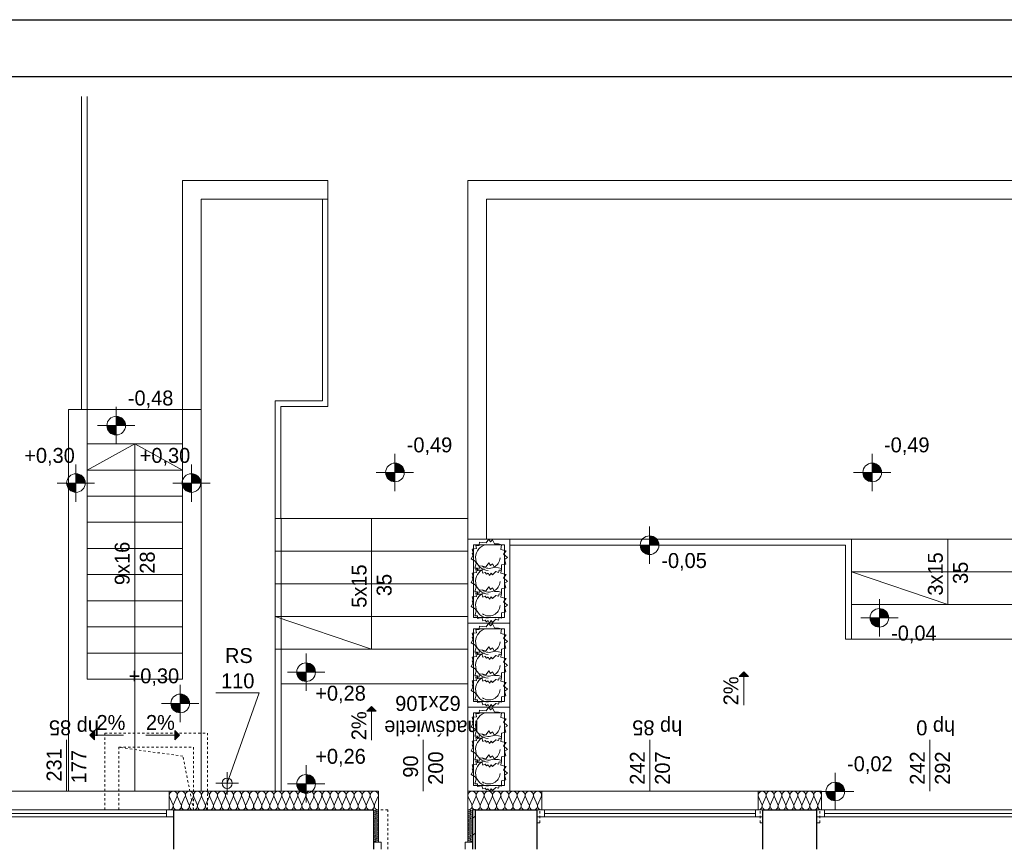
# Model space of a CAD drawing. Extents: x -220312 to -8310, y -91840 to 81907.
# Tile 31 of 128: x -189825 to -179275, y 2255 to 11109. Entities that reach past the tile are written whole.
import ezdxf

# ---------------------------------------------------------------- set-up
doc = ezdxf.new("R2010")
doc.units = 0
doc.header["$MEASUREMENT"] = 0
doc.set_wipeout_variables(frame=1)
doc.linetypes.add('Hidden Line', pattern=[50, 25, -25])
doc.layers.add('#kan_san-op', color=34, linetype='Continuous')
for name, color, linetype, lineweight in [('#ks', 34, 'Continuous', 30), ('Arch rynny_Nr_Pióra__21', 7, 'Continuous', 9), ('Arch schody_Nr_Pióra__21', 7, 'Continuous', 9), ('arch spadki_Nr_Pióra__21', 7, 'Continuous', 9), ('Arch wyburzenia_Nr_Pióra__46', 5, 'Continuous', 13), ('Arch ściany nośne_Nr_Pióra__21', 7, 'Continuous', 9), ('Arch ściany nośne_Nr_Pióra__27', 7, 'Continuous', 30), ('INWENT RZĘDNE_Nr_Pióra__21', 7, 'Continuous', 9), ('INWENT.ŚCIANY_Nr_Pióra__1', 7, 'Continuous', 25), ('INWENT.ŚCIANY_Nr_Pióra__101', 8, 'Continuous', 13), ('PODKŁAD', 252, 'Continuous', 35), ('RAMKA', 255, 'Continuous', 35)]:
    doc.layers.add(name, color=color, linetype=linetype, lineweight=lineweight)
for name, color, linetype, lineweight, true_color in [('Arch drzwi_Nr_Pióra__4', 7, 'Continuous', 9, 0x029e21), ('Arch ocieplenie_Nr_Pióra__22', 7, 'Continuous', 9, 0x7f7f7f), ('Arch okna_Nr_Pióra__4', 7, 'Continuous', 9, 0x029e21), ('Arch wyposarzenie_Nr_Pióra__4', 7, 'Continuous', 9, 0x029e21)]:
    doc.layers.add(name, color=color, linetype=linetype, lineweight=lineweight, true_color=true_color)
doc.styles.add('GENERATED_STYLE_2', font='txt')
doc.styles.add('GENERATED_STYLE_6', font='txt')

# ---------------------------------------------------------------- blocks, each defined once
blk = doc.blocks.new('parter')
at = {"layer": 'Arch schody_Nr_Pióra__21', "linetype": 'Continuous'}
for points in [[(-182067, 4125), (-182017, 4075), (-182117, 4075)], [(-186054, 3751), (-186004, 3701), (-186104, 3701)], [(-189072, 3445), (-189022, 3495), (-189022, 3395)], [(-188112, 3445), (-188162, 3395), (-188162, 3495)]]:
    blk.add_hatch(color=252, dxfattribs=at).paths.add_polyline_path(points, flags=0)
at = {"layer": 'Arch ściany nośne_Nr_Pióra__21', "linetype": 'Continuous'}
h = blk.add_hatch(dxfattribs=at)
h.set_pattern_fill('Common_Brick', color=252, style=0, pattern_type=2)
h.set_pattern_definition([(45, (0, 0), (-91.92388, 91.92388), [])])
h.paths.add_polyline_path([(-184972, 2645), (-184972, 2225), (-184942, 2225), (-184942, 2645)], flags=0)
at = {"layer": 'INWENT RZĘDNE_Nr_Pióra__21', "linetype": 'Continuous'}
for points in [[(-188791, 6761), (-188691, 6761), (-188699, 6799), (-188721, 6832), (-188753, 6853), (-188791, 6861)], [(-188791, 6761), (-188891, 6761), (-188884, 6723), (-188862, 6690), (-188830, 6669), (-188791, 6661)], [(-185804, 6259), (-185704, 6259), (-185712, 6297), (-185734, 6330), (-185766, 6351), (-185804, 6359)], [(-180690, 6259), (-180590, 6259), (-180598, 6297), (-180619, 6330), (-180652, 6351), (-180690, 6359)], [(-189222, 6146), (-189122, 6146), (-189130, 6184), (-189152, 6216), (-189184, 6238), (-189222, 6246)], [(-187985, 6146), (-187885, 6146), (-187893, 6184), (-187915, 6216), (-187947, 6238), (-187985, 6246)], [(-185804, 6259), (-185904, 6259), (-185897, 6221), (-185875, 6188), (-185843, 6166), (-185804, 6159)], [(-180690, 6259), (-180790, 6259), (-180783, 6221), (-180761, 6188), (-180728, 6166), (-180690, 6159)], [(-189222, 6146), (-189322, 6146), (-189315, 6107), (-189293, 6075), (-189261, 6053), (-189222, 6046)], [(-187985, 6146), (-188085, 6146), (-188078, 6107), (-188056, 6075), (-188024, 6053), (-187985, 6046)], [(-183076, 5480), (-182976, 5480), (-182983, 5518), (-183005, 5551), (-183037, 5572), (-183076, 5580)], [(-183076, 5480), (-183176, 5480), (-183168, 5442), (-183146, 5409), (-183114, 5387), (-183076, 5380)], [(-180614, 4702), (-180514, 4702), (-180521, 4740), (-180543, 4773), (-180575, 4795), (-180614, 4802)], [(-180614, 4702), (-180714, 4702), (-180706, 4664), (-180684, 4631), (-180652, 4610), (-180614, 4602)], [(-186756, 4120), (-186656, 4120), (-186664, 4158), (-186685, 4191), (-186718, 4212), (-186756, 4220)], [(-186756, 4120), (-186856, 4120), (-186848, 4082), (-186827, 4049), (-186794, 4028), (-186756, 4020)], [(-188105, 3785), (-188005, 3785), (-188013, 3823), (-188034, 3856), (-188067, 3877), (-188105, 3885)], [(-188105, 3785), (-188205, 3785), (-188197, 3747), (-188176, 3714), (-188143, 3693), (-188105, 3685)], [(-186756, 2923), (-186656, 2923), (-186664, 2961), (-186685, 2993), (-186718, 3015), (-186756, 3023)], [(-186756, 2923), (-186856, 2923), (-186848, 2884), (-186827, 2852), (-186794, 2830), (-186756, 2823)], [(-181086, 2842), (-180986, 2842), (-180994, 2881), (-181015, 2913), (-181048, 2935), (-181086, 2942)], [(-181086, 2842), (-181186, 2842), (-181178, 2804), (-181157, 2772), (-181124, 2750), (-181086, 2742)]]:
    blk.add_hatch(color=252, dxfattribs=at).paths.add_polyline_path(points, flags=0)
at = {"layer": 'Arch ocieplenie_Nr_Pióra__22', "color": 252, "linetype": 'Continuous'}
for p, q in [((-188219, 2785), (-188183, 2704)), ((-188176, 2704), (-188140, 2785)), ((-188133, 2785), (-188097, 2704)), ((-188090, 2704), (-188054, 2785)), ((-188046, 2785), (-188011, 2704)), ((-188003, 2704), (-187968, 2785)), ((-187960, 2785), (-187924, 2704)), ((-187917, 2704), (-187881, 2785)), ((-187874, 2785), (-187838, 2704)), ((-187831, 2704), (-187795, 2785)), ((-187788, 2785), (-187752, 2704)), ((-187745, 2704), (-187709, 2785)), ((-187702, 2785), (-187666, 2704)), ((-187659, 2704), (-187623, 2785)), ((-187616, 2785), (-187580, 2704)), ((-187573, 2704), (-187537, 2785)), ((-187530, 2785), (-187494, 2704)), ((-187486, 2704), (-187451, 2785)), ((-187443, 2785), (-187408, 2704)), ((-187400, 2704), (-187364, 2785)), ((-187357, 2785), (-187321, 2704)), ((-187314, 2704), (-187278, 2785)), ((-187271, 2785), (-187235, 2704)), ((-187228, 2704), (-187192, 2785)), ((-187185, 2785), (-187149, 2704)), ((-187142, 2704), (-187106, 2785)), ((-187099, 2785), (-187063, 2704)), ((-187056, 2704), (-187020, 2785)), ((-187013, 2785), (-186977, 2704)), ((-186970, 2704), (-186934, 2785)), ((-186926, 2785), (-186891, 2704)), ((-186883, 2704), (-186848, 2785)), ((-186840, 2785), (-186804, 2704)), ((-186797, 2704), (-186761, 2785)), ((-186754, 2785), (-186718, 2704)), ((-186711, 2704), (-186675, 2785)), ((-186668, 2785), (-186632, 2704)), ((-186625, 2704), (-186589, 2785)), ((-186582, 2785), (-186546, 2704)), ((-186539, 2704), (-186503, 2785)), ((-186496, 2785), (-186460, 2704)), ((-186453, 2704), (-186417, 2785)), ((-186410, 2785), (-186374, 2704)), ((-186366, 2704), (-186331, 2785)), ((-186323, 2785), (-186288, 2704)), ((-186280, 2704), (-186244, 2785)), ((-186237, 2785), (-186201, 2704)), ((-186194, 2704), (-186158, 2785)), ((-186151, 2785), (-186115, 2704)), ((-186108, 2704), (-186072, 2785)), ((-186065, 2785), (-186029, 2704)), ((-186022, 2704), (-185986, 2785)), ((-185019, 2785), (-184982, 2704)), ((-184975, 2704), (-184938, 2785)), ((-184931, 2785), (-184894, 2704)), ((-184887, 2704), (-184851, 2785)), ((-184843, 2785), (-184807, 2704)), ((-184799, 2704), (-184763, 2785)), ((-184755, 2785), (-184719, 2704)), ((-184711, 2704), (-184675, 2785)), ((-184668, 2785), (-184631, 2704)), ((-184624, 2704), (-184587, 2785)), ((-184580, 2785), (-184543, 2704)), ((-184536, 2704), (-184499, 2785)), ((-184492, 2785), (-184456, 2704)), ((-184448, 2704), (-184412, 2785)), ((-184404, 2785), (-184368, 2704)), ((-184360, 2704), (-184324, 2785)), ((-184316, 2785), (-184280, 2704)), ((-184273, 2704), (-184236, 2785)), ((-181909, 2785), (-181873, 2704)), ((-181866, 2704), (-181831, 2785)), ((-181824, 2785), (-181788, 2704)), ((-181781, 2704), (-181746, 2785)), ((-181739, 2785), (-181703, 2704)), ((-181696, 2704), (-181661, 2785)), ((-181654, 2785), (-181618, 2704)), ((-181611, 2704), (-181576, 2785)), ((-181569, 2785), (-181533, 2704)), ((-181526, 2704), (-181491, 2785)), ((-181484, 2785), (-181448, 2704)), ((-181441, 2704), (-181406, 2785)), ((-181399, 2785), (-181363, 2704)), ((-181356, 2704), (-181321, 2785)), ((-181314, 2785), (-181278, 2704)), ((-181271, 2704), (-181236, 2785)), ((-185997, 2644), (-186017, 2635)), ((-185007, 2644), (-184987, 2635)), ((-186017, 2633), (-185997, 2624)), ((-185997, 2622), (-186017, 2613)), ((-186017, 2612), (-185997, 2603)), ((-185997, 2601), (-186017, 2592)), ((-186017, 2590), (-185997, 2581)), ((-185997, 2579), (-186017, 2570)), ((-186017, 2568), (-185997, 2560)), ((-185997, 2558), (-186017, 2549)), ((-186017, 2547), (-185997, 2538)), ((-185997, 2536), (-186017, 2527)), ((-184987, 2633), (-185007, 2624)), ((-185007, 2622), (-184987, 2613)), ((-184987, 2612), (-185007, 2603)), ((-185007, 2601), (-184987, 2592)), ((-184987, 2590), (-185007, 2581)), ((-185007, 2579), (-184987, 2570)), ((-184987, 2568), (-185007, 2560)), ((-185007, 2558), (-184987, 2549)), ((-184987, 2547), (-185007, 2538)), ((-185007, 2536), (-184987, 2527)), ((-186017, 2525), (-185997, 2516)), ((-185997, 2515), (-186017, 2506)), ((-186017, 2504), (-185997, 2495)), ((-185997, 2493), (-186017, 2484)), ((-186017, 2482), (-185997, 2473)), ((-185997, 2471), (-186017, 2462)), ((-186017, 2461), (-185997, 2452)), ((-185997, 2450), (-186017, 2441)), ((-186017, 2439), (-185997, 2430)), ((-185997, 2428), (-186017, 2419)), ((-184987, 2525), (-185007, 2516)), ((-185007, 2515), (-184987, 2506)), ((-184987, 2504), (-185007, 2495)), ((-185007, 2493), (-184987, 2484)), ((-184987, 2482), (-185007, 2473)), ((-185007, 2471), (-184987, 2462)), ((-184987, 2461), (-185007, 2452)), ((-185007, 2450), (-184987, 2441)), ((-184987, 2439), (-185007, 2430)), ((-185007, 2428), (-184987, 2419)), ((-186017, 2418), (-185997, 2409)), ((-185997, 2407), (-186017, 2398)), ((-186017, 2396), (-185997, 2387)), ((-185997, 2385), (-186017, 2376)), ((-186017, 2374), (-185997, 2365)), ((-185997, 2364), (-186017, 2355)), ((-186017, 2353), (-185997, 2344)), ((-185997, 2342), (-186017, 2333)), ((-186017, 2331), (-185997, 2322)), ((-184987, 2418), (-185007, 2409)), ((-185007, 2407), (-184987, 2398)), ((-184987, 2396), (-185007, 2387)), ((-185007, 2385), (-184987, 2376)), ((-184987, 2374), (-185007, 2365)), ((-185007, 2364), (-184987, 2355)), ((-184987, 2353), (-185007, 2344)), ((-185007, 2342), (-184987, 2333)), ((-184987, 2331), (-185007, 2322)), ((-185997, 2321), (-186017, 2312)), ((-186017, 2310), (-185997, 2301)), ((-185007, 2321), (-184987, 2312)), ((-184987, 2310), (-185007, 2301))]:
    blk.add_line(p, q, dxfattribs=at)
for centre, major_axis, ratio, start_param, end_param in [((-188179, 2802), (43.1, 0), 0.987434, 5.870392, 9.837571), ((-188093, 2802), (43.1, 0), 0.987434, 5.870392, 9.837571), ((-188007, 2802), (43.1, 0), 0.987434, 5.870392, 9.837571), ((-187921, 2802), (43.1, 0), 0.987434, 5.870392, 9.837571), ((-187835, 2802), (43.1, 0), 0.987434, 5.870392, 9.837571), ((-187749, 2802), (43.1, 0), 0.987434, 5.870392, 9.837571), ((-187662, 2802), (43.1, 0), 0.987434, 5.870392, 9.837571), ((-187576, 2802), (43.1, 0), 0.987434, 5.870392, 9.837571), ((-187490, 2802), (43.1, 0), 0.987434, 5.870392, 9.837571), ((-187404, 2802), (43.1, 0), 0.987434, 5.870392, 9.837571), ((-187318, 2802), (43.1, 0), 0.987434, 5.870392, 9.837571), ((-187232, 2802), (43.1, 0), 0.987434, 5.870392, 9.837571), ((-187145, 2802), (43.1, 0), 0.987434, 5.870392, 9.837571), ((-187059, 2802), (43.1, 0), 0.987434, 5.870392, 9.837571), ((-186973, 2802), (43.1, 0), 0.987434, 5.870392, 9.837571), ((-186887, 2802), (43.1, 0), 0.987434, 5.870392, 9.837571), ((-186801, 2802), (43.1, 0), 0.987434, 5.870392, 9.837571), ((-186715, 2802), (43.1, 0), 0.987434, 5.870392, 9.837571), ((-186629, 2802), (43.1, 0), 0.987434, 5.870392, 9.837571), ((-186542, 2802), (43.1, 0), 0.987434, 5.870392, 9.837571), ((-186456, 2802), (43.1, 0), 0.987434, 5.870392, 9.837571), ((-186370, 2802), (43.1, 0), 0.987434, 5.870392, 9.837571), ((-186284, 2802), (43.1, 0), 0.987434, 5.870392, 9.837571), ((-186198, 2802), (43.1, 0), 0.987434, 5.870392, 9.837571), ((-186112, 2802), (43.1, 0), 0.987434, 5.870392, 9.837571), ((-186025, 2802), (43.1, 0), 0.987434, 5.870392, 9.837571), ((-184978, 2802), (43.9, 0), 0.969166, 5.870392, 9.837571), ((-184891, 2802), (43.9, 0), 0.969166, 5.870392, 9.837571), ((-184803, 2802), (43.9, 0), 0.969166, 5.870392, 9.837571), ((-184715, 2802), (43.9, 0), 0.969166, 5.870392, 9.837571), ((-184627, 2802), (43.9, 0), 0.969166, 5.870392, 9.837571), ((-184540, 2802), (43.9, 0), 0.969166, 5.870392, 9.837571), ((-184452, 2802), (43.9, 0), 0.969166, 5.870392, 9.837571), ((-184364, 2802), (43.9, 0), 0.969166, 5.870392, 9.837571), ((-184276, 2802), (43.9, 0), 0.969166, 5.870392, 9.837571), ((-181870, 2802), (0, 42.5), 0.999163, 4.299595, 8.266775), ((-181785, 2802), (0, 42.5), 0.999163, 4.299595, 8.266775), ((-181700, 2802), (0, 42.5), 0.999163, 4.299595, 8.266775), ((-181615, 2802), (0, 42.5), 0.999163, 4.299595, 8.266775), ((-181530, 2802), (0, 42.5), 0.999163, 4.299595, 8.266775), ((-181445, 2802), (0, 42.5), 0.999163, 4.299595, 8.266775), ((-181360, 2802), (0, 42.5), 0.999163, 4.299595, 8.266775), ((-181275, 2802), (0, 42.5), 0.999163, 4.299595, 8.266775), ((-188222, 2687), (43.1, 0), 0.987434, 4.712389, 6.695979), ((-188136, 2687), (43.1, 0), 0.987434, 2.7288, 6.695979), ((-188050, 2687), (43.1, 0), 0.987434, 2.7288, 6.695979), ((-187964, 2687), (43.1, 0), 0.987434, 2.7288, 6.695979), ((-187878, 2687), (43.1, 0), 0.987434, 2.7288, 6.695979), ((-187792, 2687), (43.1, 0), 0.987434, 2.7288, 6.695979), ((-187705, 2687), (43.1, 0), 0.987434, 2.7288, 6.695979), ((-187619, 2687), (43.1, 0), 0.987434, 2.7288, 6.695979), ((-187533, 2687), (43.1, 0), 0.987434, 2.7288, 6.695979), ((-187447, 2687), (43.1, 0), 0.987434, 2.7288, 6.695979), ((-187361, 2687), (43.1, 0), 0.987434, 2.7288, 6.695979), ((-187275, 2687), (43.1, 0), 0.987434, 2.7288, 6.695979), ((-187189, 2687), (43.1, 0), 0.987434, 2.7288, 6.695979), ((-187102, 2687), (43.1, 0), 0.987434, 2.7288, 6.695979), ((-187016, 2687), (43.1, 0), 0.987434, 2.7288, 6.695979), ((-186930, 2687), (43.1, 0), 0.987434, 2.7288, 6.695979), ((-186844, 2687), (43.1, 0), 0.987434, 2.7288, 6.695979), ((-186758, 2687), (43.1, 0), 0.987434, 2.7288, 6.695979), ((-186672, 2687), (43.1, 0), 0.987434, 2.7288, 6.695979), ((-186585, 2687), (43.1, 0), 0.987434, 2.7288, 6.695979), ((-186499, 2687), (43.1, 0), 0.987434, 2.7288, 6.695979), ((-186413, 2687), (43.1, 0), 0.987434, 2.7288, 6.695979), ((-186327, 2687), (43.1, 0), 0.987434, 2.7288, 6.695979), ((-186241, 2687), (43.1, 0), 0.987434, 2.7288, 6.695979), ((-186155, 2687), (43.1, 0), 0.987434, 2.7288, 6.695979), ((-186069, 2687), (43.1, 0), 0.987434, 2.7288, 6.695979), ((-186022, 2645), (0, -10.8), 0.986338, 4.712389, 6.695979), ((-185982, 2687), (43.1, 0), 0.987434, 2.7288, 4.712389), ((-185993, 2634), (0, -10.8), 0.986338, 5.870392, 9.837571), ((-185012, 2634), (0, -10.8), 0.986338, 2.728799, 6.695979), ((-185022, 2687), (43.9, 0), 0.969166, 4.712389, 6.695979), ((-184983, 2645), (0, -10.8), 0.986338, 5.870392, 7.853982), ((-184935, 2687), (43.9, 0), 0.969166, 2.7288, 6.695979), ((-184847, 2687), (43.9, 0), 0.969166, 2.7288, 6.695979), ((-184759, 2687), (43.9, 0), 0.969166, 2.7288, 6.695979), ((-184671, 2687), (43.9, 0), 0.969166, 2.7288, 6.695979), ((-184583, 2687), (43.9, 0), 0.969166, 2.7288, 6.695979), ((-184496, 2687), (43.9, 0), 0.969166, 2.7288, 6.695979), ((-184408, 2687), (43.9, 0), 0.969166, 2.7288, 6.695979), ((-184320, 2687), (43.9, 0), 0.969166, 2.7288, 6.695979), ((-184232, 2687), (43.9, 0), 0.969166, 2.7288, 4.712389), ((-181912, 2687), (0, 42.5), 0.999163, 3.141593, 5.125182), ((-181827, 2687), (0, 42.5), 0.999163, 1.158004, 5.125183), ((-181742, 2687), (0, 42.5), 0.999163, 1.158004, 5.125183), ((-181657, 2687), (0, 42.5), 0.999163, 1.158004, 5.125183), ((-181572, 2687), (0, 42.5), 0.999163, 1.158004, 5.125183), ((-181487, 2687), (0, 42.5), 0.999163, 1.158004, 5.125183), ((-181402, 2687), (0, 42.5), 0.999163, 1.158004, 5.125183), ((-181317, 2687), (0, 42.5), 0.999163, 1.158004, 5.125183), ((-181232, 2687), (0, 42.5), 0.999163, 1.158004, 3.141593), ((-186022, 2623), (0, -10.8), 0.986338, 2.7288, 6.695979), ((-186022, 2602), (0, -10.8), 0.986338, 2.7288, 6.695979), ((-186022, 2580), (0, -10.8), 0.986338, 2.7288, 6.695979), ((-186022, 2559), (0, -10.8), 0.986338, 2.7288, 6.695979), ((-186022, 2537), (0, -10.8), 0.986338, 2.7288, 6.695979), ((-185993, 2613), (0, -10.8), 0.986338, 5.870392, 9.837571), ((-185993, 2591), (0, -10.8), 0.986338, 5.870392, 9.837571), ((-185993, 2569), (0, -10.8), 0.986338, 5.870392, 9.837571), ((-185993, 2548), (0, -10.8), 0.986338, 5.870392, 9.837571), ((-185993, 2526), (0, -10.8), 0.986338, 5.870392, 9.837571), ((-185012, 2613), (0, -10.8), 0.986338, 2.728799, 6.695979), ((-185012, 2591), (0, -10.8), 0.986338, 2.728799, 6.695979), ((-185012, 2569), (0, -10.8), 0.986338, 2.728799, 6.695979), ((-185012, 2548), (0, -10.8), 0.986338, 2.728799, 6.695979), ((-185012, 2526), (0, -10.8), 0.986338, 2.728799, 6.695979), ((-184983, 2623), (0, -10.8), 0.986338, 5.870392, 9.837571), ((-184983, 2602), (0, -10.8), 0.986338, 5.870392, 9.837571), ((-184983, 2580), (0, -10.8), 0.986338, 5.870392, 9.837571), ((-184983, 2559), (0, -10.8), 0.986338, 5.870392, 9.837571), ((-184983, 2537), (0, -10.8), 0.986338, 5.870392, 9.837571), ((-186022, 2515), (0, -10.8), 0.986338, 2.7288, 6.695979), ((-186022, 2494), (0, -10.8), 0.986338, 2.7288, 6.695979), ((-186022, 2472), (0, -10.8), 0.986338, 2.7288, 6.695979), ((-186022, 2451), (0, -10.8), 0.986338, 2.7288, 6.695979), ((-186022, 2429), (0, -10.8), 0.986338, 2.7288, 6.695979), ((-185993, 2505), (0, -10.8), 0.986338, 5.870392, 9.837571), ((-185993, 2483), (0, -10.8), 0.986338, 5.870392, 9.837571), ((-185993, 2462), (0, -10.8), 0.986338, 5.870392, 9.837571), ((-185993, 2440), (0, -10.8), 0.986338, 5.870392, 9.837571), ((-185993, 2418), (0, -10.8), 0.986338, 5.870392, 9.837571), ((-185012, 2505), (0, -10.8), 0.986338, 2.728799, 6.695979), ((-185012, 2483), (0, -10.8), 0.986338, 2.728799, 6.695979), ((-185012, 2462), (0, -10.8), 0.986338, 2.728799, 6.695979), ((-185012, 2440), (0, -10.8), 0.986338, 2.728799, 6.695979), ((-185012, 2418), (0, -10.8), 0.986338, 2.728799, 6.695979), ((-184983, 2515), (0, -10.8), 0.986338, 5.870392, 9.837571), ((-184983, 2494), (0, -10.8), 0.986338, 5.870392, 9.837571), ((-184983, 2472), (0, -10.8), 0.986338, 5.870392, 9.837571), ((-184983, 2451), (0, -10.8), 0.986338, 5.870392, 9.837571), ((-184983, 2429), (0, -10.8), 0.986338, 5.870392, 9.837571), ((-186022, 2408), (0, -10.8), 0.986338, 2.7288, 6.695979), ((-186022, 2386), (0, -10.8), 0.986338, 2.7288, 6.695979), ((-186022, 2365), (0, -10.8), 0.986338, 2.7288, 6.695979), ((-186022, 2343), (0, -10.8), 0.986338, 2.7288, 6.695979), ((-186022, 2321), (0, -10.8), 0.986338, 2.7288, 6.695979), ((-185993, 2397), (0, -10.8), 0.986338, 5.870392, 9.837571), ((-185993, 2375), (0, -10.8), 0.986338, 5.870392, 9.837571), ((-185993, 2354), (0, -10.8), 0.986338, 5.870392, 9.837571), ((-185993, 2332), (0, -10.8), 0.986338, 5.870392, 9.837571), ((-185993, 2311), (0, -10.8), 0.986338, 5.870392, 9.837571), ((-185012, 2397), (0, -10.8), 0.986338, 2.728799, 6.695979), ((-185012, 2375), (0, -10.8), 0.986338, 2.728799, 6.695979), ((-185012, 2354), (0, -10.8), 0.986338, 2.728799, 6.695979), ((-185012, 2332), (0, -10.8), 0.986338, 2.728799, 6.695979), ((-185012, 2311), (0, -10.8), 0.986338, 2.728799, 6.695979), ((-184983, 2408), (0, -10.8), 0.986338, 5.870392, 9.837571), ((-184983, 2386), (0, -10.8), 0.986338, 5.870392, 9.837571), ((-184983, 2365), (0, -10.8), 0.986338, 5.870392, 9.837571), ((-184983, 2343), (0, -10.8), 0.986338, 5.870392, 9.837571), ((-184983, 2321), (0, -10.8), 0.986338, 5.870392, 9.837571), ((-186022, 2300), (0, -10.8), 0.986338, 2.7288, 4.712389), ((-184983, 2300), (0, -10.8), 0.986338, 1.570796, 3.554385)]:
    blk.add_ellipse(centre, major_axis=major_axis, ratio=ratio, start_param=start_param, end_param=end_param, dxfattribs=at)
at = {"layer": 'Arch okna_Nr_Pióra__4', "color": 252, "linetype": 'Continuous'}
for p, q in [((-189322, 2845), (-189322, 3395)), ((-185502, 2845), (-185502, 3395)), ((-183072, 2845), (-183072, 3395)), ((-180072, 2845), (-180072, 3395)), ((-190432, 2845), (-188222, 2845)), ((-184232, 2845), (-181912, 2845)), ((-190482, 2645), (-188172, 2645)), ((-188252, 2570), (-188252, 2645)), ((-184282, 2645), (-181862, 2645)), ((-184202, 2570), (-184202, 2645)), ((-181942, 2570), (-181942, 2645)), ((-181282, 2645), (-178862, 2645)), ((-181202, 2570), (-181202, 2645)), ((-190482, 2570), (-188172, 2570)), ((-190402, 2607), (-188252, 2607)), ((-184282, 2570), (-181862, 2570)), ((-184202, 2607), (-181942, 2607)), ((-181282, 2570), (-178862, 2570)), ((-181202, 2607), (-178942, 2607)), ((-185952, 2300), (-186032, 2300)), ((-185952, 2225), (-185952, 2300)), ((-185052, 2225), (-185052, 2300)), ((-184972, 2300), (-185052, 2300))]:
    blk.add_line(p, q, dxfattribs=at)
at = {"layer": 'Arch rynny_Nr_Pióra__21', "color": 252, "linetype": 'Continuous'}
for p, q in [((-187723, 3899), (-187260, 3899)), ((-187260, 3899), (-187602, 2930)), ((-187602, 2810), (-187602, 3050)), ((-187482, 2930), (-187722, 2930))]:
    blk.add_line(p, q, dxfattribs=at)
blk.add_circle((-187602, 2930), 55, dxfattribs=at)
at = {"layer": 'Arch schody_Nr_Pióra__21', "color": 252, "linetype": 'Continuous'}
for p, q in [((-189162, 10285), (-189162, 6935)), ((-189102, 10285), (-189102, 6935)), ((-186522, 9385), (-188082, 9385)), ((-188082, 9385), (-188082, 6935)), ((-186522, 9185), (-186522, 9385)), ((-175732, 9385), (-185022, 9385)), ((-185022, 9385), (-185022, 5545)), ((-186522, 9185), (-187882, 9185)), ((-187882, 6935), (-187882, 9185)), ((-186582, 9185), (-186582, 7025)), ((-186522, 9185), (-186522, 6965)), ((-175732, 9185), (-184822, 9185)), ((-184822, 9185), (-184822, 5545)), ((-187087, 7025), (-186582, 7025)), ((-187087, 5765), (-187087, 7025)), ((-187027, 5765), (-187027, 6965)), ((-187027, 6965), (-186522, 6965)), ((-189302, 6935), (-189102, 6935)), ((-189302, 2845), (-189302, 6935)), ((-189102, 4045), (-189102, 6935)), ((-188082, 6935), (-189102, 6935)), ((-188082, 4045), (-188082, 6935)), ((-188082, 6935), (-187882, 6935)), ((-187882, 2845), (-187882, 6935)), ((-189102, 6285), (-188592, 6565)), ((-188082, 6565), (-189102, 6565)), ((-188082, 6285), (-188592, 6565)), ((-188592, 4045), (-188592, 6565)), ((-188082, 6285), (-189102, 6285)), ((-188082, 6005), (-189102, 6005)), ((-188082, 5725), (-189102, 5725)), ((-187087, 5765), (-185022, 5765)), ((-187087, 2845), (-187087, 5765)), ((-187022, 2845), (-187022, 5765)), ((-186055, 5765), (-186055, 4365)), ((-185022, 5765), (-185022, 5545)), ((-184572, 5545), (-185022, 5545)), ((-185022, 5545), (-185022, 4645)), ((-184572, 4645), (-184572, 5545)), ((-184572, 5545), (-180912, 5545)), ((-180912, 5545), (-178847, 5545)), ((-180912, 4475), (-180912, 5545)), ((-179880, 5545), (-179880, 4845)), ((-188082, 5445), (-189102, 5445)), ((-187087, 5415), (-185022, 5415)), ((-184962, 5485), (-184962, 4705)), ((-184632, 5485), (-184962, 5485)), ((-184632, 4705), (-184632, 5485)), ((-184572, 5480), (-180977, 5480)), ((-180977, 4475), (-180977, 5480)), ((-179880, 4845), (-180912, 5195)), ((-180912, 5195), (-178847, 5195)), ((-188082, 5165), (-189102, 5165)), ((-187087, 5065), (-185022, 5065)), ((-188082, 4885), (-189102, 4885)), ((-180912, 4845), (-178912, 4845)), ((-186055, 4365), (-187087, 4715)), ((-187087, 4715), (-185022, 4715)), ((-184572, 4645), (-185022, 4645)), ((-184572, 4645), (-185022, 4645)), ((-185022, 4645), (-185022, 3745)), ((-184962, 4705), (-184632, 4705)), ((-184572, 3745), (-184572, 4645)), ((-188082, 4605), (-189102, 4605)), ((-184962, 4585), (-184962, 3805)), ((-184632, 4585), (-184962, 4585)), ((-184632, 3805), (-184632, 4585)), ((-180977, 4475), (-180912, 4475)), ((-180912, 4475), (-178912, 4475)), ((-187087, 4365), (-185022, 4365)), ((-188082, 4325), (-189102, 4325)), ((-182067, 4125), (-182117, 4075)), ((-182067, 4125), (-182017, 4075)), ((-188082, 4045), (-189102, 4045)), ((-188082, 4045), (-189102, 4045)), ((-188592, 2845), (-188592, 4045)), ((-182017, 4075), (-182117, 4075)), ((-182067, 3765), (-182067, 4075)), ((-187022, 3995), (-185022, 3995)), ((-184962, 3805), (-184632, 3805)), ((-186054, 3751), (-186104, 3701)), ((-186004, 3701), (-186104, 3701)), ((-186054, 3751), (-186004, 3701)), ((-186054, 3391), (-186054, 3701)), ((-184572, 3745), (-185022, 3745)), ((-184572, 3745), (-185022, 3745)), ((-185022, 3745), (-185022, 2845)), ((-184572, 2845), (-184572, 3745)), ((-184962, 3685), (-184962, 2905)), ((-184632, 3685), (-184962, 3685)), ((-184632, 2905), (-184632, 3685)), ((-189072, 3445), (-189022, 3495)), ((-189022, 3495), (-189022, 3395)), ((-188162, 3395), (-188162, 3495)), ((-188112, 3445), (-188162, 3495)), ((-189072, 3445), (-189022, 3395)), ((-189022, 3445), (-188712, 3445)), ((-188472, 3445), (-188162, 3445)), ((-188112, 3445), (-188162, 3395)), ((-184962, 2905), (-184632, 2905)), ((-184572, 2845), (-185022, 2845))]:
    blk.add_line(p, q, dxfattribs=at)
at = {"layer": 'Arch wyburzenia_Nr_Pióra__46', "color": 252, "linetype": 'Continuous'}
for p, q in [((-188222, 2845), (-185982, 2845)), ((-188222, 2645), (-188222, 2845)), ((-185982, 2845), (-185982, 2300)), ((-185022, 2300), (-185022, 2845)), ((-185022, 2845), (-184232, 2845)), ((-184232, 2845), (-184232, 2645)), ((-181912, 2645), (-181912, 2845)), ((-181912, 2845), (-181232, 2845)), ((-181232, 2845), (-181232, 2645))]:
    blk.add_line(p, q, dxfattribs=at)
at = {"layer": 'Arch wyposarzenie_Nr_Pióra__4', "color": 252, "linetype": 'Continuous'}
for p, q in [((-184901, 5483), (-184897, 5512)), ((-184897, 5512), (-184826, 5507)), ((-184826, 5507), (-184799, 5545)), ((-184799, 5545), (-184782, 5517)), ((-184782, 5517), (-184758, 5536)), ((-184758, 5536), (-184737, 5495)), ((-184737, 5495), (-184695, 5493)), ((-184695, 5493), (-184663, 5485)), ((-184977, 5437), (-184932, 5443)), ((-184965, 5399), (-184977, 5437)), ((-184977, 5392), (-184965, 5399)), ((-184965, 5373), (-184977, 5392)), ((-184937, 5476), (-184901, 5476)), ((-184932, 5443), (-184937, 5476)), ((-184901, 5476), (-184901, 5483)), ((-184663, 5485), (-184670, 5433)), ((-184670, 5433), (-184613, 5420)), ((-184613, 5420), (-184641, 5385)), ((-184641, 5385), (-184599, 5347)), ((-184988, 5334), (-184965, 5373)), ((-184944, 5308), (-184988, 5334)), ((-184947, 5235), (-184934, 5284)), ((-184934, 5284), (-184944, 5308)), ((-184826, 5252), (-184799, 5290)), ((-184799, 5290), (-184782, 5262)), ((-184782, 5262), (-184758, 5282)), ((-184758, 5282), (-184737, 5240)), ((-184616, 5278), (-184664, 5268)), ((-184599, 5347), (-184632, 5328)), ((-184632, 5328), (-184616, 5278)), ((-184977, 5182), (-184932, 5188)), ((-184965, 5145), (-184977, 5182)), ((-184919, 5235), (-184947, 5235)), ((-184932, 5188), (-184937, 5222)), ((-184937, 5222), (-184901, 5222)), ((-184919, 5205), (-184919, 5235)), ((-184875, 5215), (-184919, 5205)), ((-184901, 5229), (-184897, 5258)), ((-184901, 5222), (-184901, 5229)), ((-184897, 5258), (-184826, 5252)), ((-184863, 5179), (-184875, 5215)), ((-184837, 5187), (-184863, 5179)), ((-184825, 5170), (-184837, 5187)), ((-184805, 5182), (-184825, 5170)), ((-184790, 5155), (-184805, 5182)), ((-184772, 5182), (-184790, 5155)), ((-184759, 5163), (-184772, 5182)), ((-184722, 5197), (-184759, 5163)), ((-184737, 5240), (-184695, 5239)), ((-184696, 5187), (-184722, 5197)), ((-184686, 5214), (-184696, 5187)), ((-184695, 5239), (-184663, 5230)), ((-184663, 5211), (-184686, 5214)), ((-184663, 5230), (-184670, 5179)), ((-184670, 5179), (-184613, 5166)), ((-184664, 5268), (-184663, 5211)), ((-184988, 5079), (-184965, 5119)), ((-184944, 5054), (-184988, 5079)), ((-184977, 5137), (-184965, 5145)), ((-184965, 5119), (-184977, 5137)), ((-184613, 5166), (-184641, 5131)), ((-184641, 5131), (-184599, 5093)), ((-184599, 5093), (-184632, 5074)), ((-184632, 5074), (-184616, 5024)), ((-184947, 4981), (-184934, 5030)), ((-184919, 4980), (-184947, 4981)), ((-184934, 5030), (-184944, 5054)), ((-184937, 4965), (-184901, 4966)), ((-184932, 4932), (-184937, 4965)), ((-184919, 4950), (-184919, 4980)), ((-184875, 4960), (-184919, 4950)), ((-184901, 4973), (-184897, 5002)), ((-184901, 4966), (-184901, 4973)), ((-184897, 5002), (-184826, 4996)), ((-184863, 4925), (-184875, 4960)), ((-184826, 4996), (-184799, 5034)), ((-184799, 5034), (-184782, 5006)), ((-184782, 5006), (-184758, 5025)), ((-184758, 5025), (-184737, 4984)), ((-184737, 4984), (-184695, 4983)), ((-184686, 4960), (-184696, 4933)), ((-184695, 4983), (-184663, 4974)), ((-184663, 4957), (-184686, 4960)), ((-184663, 4974), (-184670, 4923)), ((-184616, 5024), (-184664, 5013)), ((-184664, 5013), (-184663, 4957)), ((-184988, 4823), (-184965, 4862)), ((-184977, 4926), (-184932, 4932)), ((-184965, 4889), (-184977, 4926)), ((-184977, 4881), (-184965, 4889)), ((-184965, 4862), (-184977, 4881)), ((-184837, 4933), (-184863, 4925)), ((-184825, 4915), (-184837, 4933)), ((-184805, 4928), (-184825, 4915)), ((-184790, 4901), (-184805, 4928)), ((-184772, 4928), (-184790, 4901)), ((-184759, 4909), (-184772, 4928)), ((-184722, 4942), (-184759, 4909)), ((-184696, 4933), (-184722, 4942)), ((-184670, 4923), (-184613, 4909)), ((-184613, 4909), (-184641, 4875)), ((-184641, 4875), (-184599, 4837)), ((-184944, 4798), (-184988, 4823)), ((-184947, 4725), (-184934, 4774)), ((-184934, 4774), (-184944, 4798)), ((-184616, 4768), (-184664, 4757)), ((-184664, 4757), (-184663, 4700)), ((-184599, 4837), (-184632, 4817)), ((-184632, 4817), (-184616, 4768)), ((-184919, 4724), (-184947, 4725)), ((-184919, 4694), (-184919, 4724)), ((-184875, 4704), (-184919, 4694)), ((-184863, 4669), (-184875, 4704)), ((-184837, 4677), (-184863, 4669)), ((-184825, 4659), (-184837, 4677)), ((-184826, 4607), (-184799, 4645)), ((-184805, 4672), (-184825, 4659)), ((-184790, 4645), (-184805, 4672)), ((-184799, 4645), (-184782, 4617)), ((-184772, 4672), (-184790, 4645)), ((-184759, 4653), (-184772, 4672)), ((-184722, 4686), (-184759, 4653)), ((-184696, 4677), (-184722, 4686)), ((-184686, 4704), (-184696, 4677)), ((-184663, 4700), (-184686, 4704)), ((-184977, 4537), (-184932, 4543)), ((-184965, 4499), (-184977, 4537)), ((-184937, 4576), (-184901, 4576)), ((-184932, 4543), (-184937, 4576)), ((-184901, 4583), (-184897, 4612)), ((-184901, 4576), (-184901, 4583)), ((-184897, 4612), (-184826, 4607)), ((-184782, 4617), (-184758, 4636)), ((-184758, 4636), (-184737, 4595)), ((-184737, 4595), (-184695, 4593)), ((-184695, 4593), (-184663, 4585)), ((-184663, 4585), (-184670, 4533)), ((-184988, 4434), (-184965, 4473)), ((-184944, 4408), (-184988, 4434)), ((-184977, 4492), (-184965, 4499)), ((-184965, 4473), (-184977, 4492)), ((-184670, 4533), (-184613, 4520)), ((-184613, 4520), (-184641, 4485)), ((-184641, 4485), (-184599, 4447)), ((-184599, 4447), (-184632, 4428)), ((-184947, 4335), (-184934, 4384)), ((-184919, 4335), (-184947, 4335)), ((-184934, 4384), (-184944, 4408)), ((-184919, 4305), (-184919, 4335)), ((-184901, 4329), (-184897, 4358)), ((-184901, 4322), (-184901, 4329)), ((-184897, 4358), (-184826, 4352)), ((-184826, 4352), (-184799, 4390)), ((-184799, 4390), (-184782, 4362)), ((-184782, 4362), (-184758, 4382)), ((-184758, 4382), (-184737, 4340)), ((-184737, 4340), (-184695, 4339)), ((-184695, 4339), (-184663, 4330)), ((-184663, 4330), (-184670, 4279)), ((-184616, 4378), (-184664, 4368)), ((-184664, 4368), (-184663, 4311)), ((-184632, 4428), (-184616, 4378)), ((-184977, 4282), (-184932, 4288)), ((-184965, 4245), (-184977, 4282)), ((-184977, 4237), (-184965, 4245)), ((-184965, 4219), (-184977, 4237)), ((-184932, 4288), (-184937, 4322)), ((-184937, 4322), (-184901, 4322)), ((-184875, 4315), (-184919, 4305)), ((-184863, 4279), (-184875, 4315)), ((-184837, 4287), (-184863, 4279)), ((-184825, 4270), (-184837, 4287)), ((-184805, 4282), (-184825, 4270)), ((-184790, 4255), (-184805, 4282)), ((-184772, 4282), (-184790, 4255)), ((-184759, 4263), (-184772, 4282)), ((-184722, 4297), (-184759, 4263)), ((-184696, 4287), (-184722, 4297)), ((-184686, 4314), (-184696, 4287)), ((-184663, 4311), (-184686, 4314)), ((-184670, 4279), (-184613, 4266)), ((-184613, 4266), (-184641, 4231)), ((-184641, 4231), (-184599, 4193)), ((-184988, 4179), (-184965, 4219)), ((-184944, 4154), (-184988, 4179)), ((-184947, 4081), (-184934, 4130)), ((-184934, 4130), (-184944, 4154)), ((-184826, 4096), (-184799, 4134)), ((-184799, 4134), (-184782, 4106)), ((-184782, 4106), (-184758, 4125)), ((-184758, 4125), (-184737, 4084)), ((-184616, 4124), (-184664, 4113)), ((-184599, 4193), (-184632, 4174)), ((-184632, 4174), (-184616, 4124)), ((-184977, 4026), (-184932, 4032)), ((-184965, 3989), (-184977, 4026)), ((-184919, 4080), (-184947, 4081)), ((-184937, 4065), (-184901, 4066)), ((-184932, 4032), (-184937, 4065)), ((-184919, 4050), (-184919, 4080)), ((-184875, 4060), (-184919, 4050)), ((-184901, 4073), (-184897, 4102)), ((-184901, 4066), (-184901, 4073)), ((-184897, 4102), (-184826, 4096)), ((-184863, 4025), (-184875, 4060)), ((-184837, 4033), (-184863, 4025)), ((-184825, 4015), (-184837, 4033)), ((-184805, 4028), (-184825, 4015)), ((-184790, 4001), (-184805, 4028)), ((-184772, 4028), (-184790, 4001)), ((-184759, 4009), (-184772, 4028)), ((-184722, 4042), (-184759, 4009)), ((-184737, 4084), (-184695, 4083)), ((-184696, 4033), (-184722, 4042)), ((-184686, 4060), (-184696, 4033)), ((-184695, 4083), (-184663, 4074)), ((-184663, 4057), (-184686, 4060)), ((-184663, 4074), (-184670, 4023)), ((-184670, 4023), (-184613, 4009)), ((-184664, 4113), (-184663, 4057)), ((-184613, 4009), (-184641, 3975)), ((-184988, 3923), (-184965, 3962)), ((-184944, 3898), (-184988, 3923)), ((-184977, 3981), (-184965, 3989)), ((-184965, 3962), (-184977, 3981)), ((-184641, 3975), (-184599, 3937)), ((-184599, 3937), (-184632, 3917)), ((-184632, 3917), (-184616, 3868)), ((-184947, 3825), (-184934, 3874)), ((-184919, 3824), (-184947, 3825)), ((-184934, 3874), (-184944, 3898)), ((-184919, 3794), (-184919, 3824)), ((-184875, 3804), (-184919, 3794)), ((-184863, 3769), (-184875, 3804)), ((-184686, 3804), (-184696, 3777)), ((-184663, 3800), (-184686, 3804)), ((-184616, 3868), (-184664, 3857)), ((-184664, 3857), (-184663, 3800)), ((-184901, 3683), (-184897, 3712)), ((-184897, 3712), (-184826, 3707)), ((-184837, 3777), (-184863, 3769)), ((-184825, 3759), (-184837, 3777)), ((-184826, 3707), (-184799, 3745)), ((-184805, 3772), (-184825, 3759)), ((-184790, 3745), (-184805, 3772)), ((-184799, 3745), (-184782, 3717)), ((-184772, 3772), (-184790, 3745)), ((-184782, 3717), (-184758, 3736)), ((-184759, 3753), (-184772, 3772)), ((-184722, 3786), (-184759, 3753)), ((-184758, 3736), (-184737, 3695)), ((-184737, 3695), (-184695, 3693)), ((-184696, 3777), (-184722, 3786)), ((-184695, 3693), (-184663, 3685)), ((-184977, 3637), (-184932, 3643)), ((-184965, 3599), (-184977, 3637)), ((-184977, 3592), (-184965, 3599)), ((-184965, 3573), (-184977, 3592)), ((-184937, 3676), (-184901, 3676)), ((-184932, 3643), (-184937, 3676)), ((-184901, 3676), (-184901, 3683)), ((-184663, 3685), (-184670, 3633)), ((-184670, 3633), (-184613, 3620)), ((-184613, 3620), (-184641, 3585)), ((-184988, 3534), (-184965, 3573)), ((-184944, 3508), (-184988, 3534)), ((-184947, 3435), (-184934, 3484)), ((-184934, 3484), (-184944, 3508)), ((-184826, 3452), (-184799, 3490)), ((-184799, 3490), (-184782, 3462)), ((-184782, 3462), (-184758, 3482)), ((-184758, 3482), (-184737, 3440)), ((-184641, 3585), (-184599, 3547)), ((-184599, 3547), (-184632, 3528)), ((-184632, 3528), (-184616, 3478)), ((-184977, 3382), (-184932, 3388)), ((-184965, 3345), (-184977, 3382)), ((-184919, 3435), (-184947, 3435)), ((-184932, 3388), (-184937, 3422)), ((-184937, 3422), (-184901, 3422)), ((-184919, 3405), (-184919, 3435)), ((-184875, 3415), (-184919, 3405)), ((-184901, 3429), (-184897, 3458)), ((-184901, 3422), (-184901, 3429)), ((-184897, 3458), (-184826, 3452)), ((-184863, 3379), (-184875, 3415)), ((-184837, 3387), (-184863, 3379)), ((-184825, 3370), (-184837, 3387)), ((-184805, 3382), (-184825, 3370)), ((-184790, 3355), (-184805, 3382)), ((-184772, 3382), (-184790, 3355)), ((-184759, 3363), (-184772, 3382)), ((-184722, 3397), (-184759, 3363)), ((-184737, 3440), (-184695, 3439)), ((-184696, 3387), (-184722, 3397)), ((-184686, 3414), (-184696, 3387)), ((-184695, 3439), (-184663, 3430)), ((-184663, 3411), (-184686, 3414)), ((-184663, 3430), (-184670, 3379)), ((-184670, 3379), (-184613, 3366)), ((-184616, 3478), (-184664, 3468)), ((-184664, 3468), (-184663, 3411)), ((-184988, 3279), (-184965, 3319)), ((-184944, 3254), (-184988, 3279)), ((-184977, 3337), (-184965, 3345)), ((-184965, 3319), (-184977, 3337)), ((-184613, 3366), (-184641, 3331)), ((-184641, 3331), (-184599, 3293)), ((-184599, 3293), (-184632, 3274)), ((-184632, 3274), (-184616, 3224)), ((-184947, 3181), (-184934, 3230)), ((-184919, 3180), (-184947, 3181)), ((-184934, 3230), (-184944, 3254)), ((-184937, 3165), (-184901, 3166)), ((-184932, 3132), (-184937, 3165)), ((-184919, 3150), (-184919, 3180)), ((-184901, 3173), (-184897, 3202)), ((-184901, 3166), (-184901, 3173)), ((-184897, 3202), (-184826, 3196)), ((-184826, 3196), (-184799, 3234)), ((-184799, 3234), (-184782, 3206)), ((-184782, 3206), (-184758, 3225)), ((-184758, 3225), (-184737, 3184)), ((-184737, 3184), (-184695, 3183)), ((-184695, 3183), (-184663, 3174)), ((-184663, 3174), (-184670, 3123)), ((-184616, 3224), (-184664, 3213)), ((-184664, 3213), (-184663, 3157)), ((-184988, 3023), (-184965, 3062)), ((-184977, 3126), (-184932, 3132)), ((-184965, 3089), (-184977, 3126)), ((-184977, 3081), (-184965, 3089)), ((-184965, 3062), (-184977, 3081)), ((-184875, 3160), (-184919, 3150)), ((-184863, 3125), (-184875, 3160)), ((-184837, 3133), (-184863, 3125)), ((-184825, 3115), (-184837, 3133)), ((-184805, 3128), (-184825, 3115)), ((-184790, 3101), (-184805, 3128)), ((-184772, 3128), (-184790, 3101)), ((-184759, 3109), (-184772, 3128)), ((-184722, 3142), (-184759, 3109)), ((-184696, 3133), (-184722, 3142)), ((-184686, 3160), (-184696, 3133)), ((-184663, 3157), (-184686, 3160)), ((-184670, 3123), (-184613, 3109)), ((-184613, 3109), (-184641, 3075)), ((-184641, 3075), (-184599, 3037)), ((-184944, 2998), (-184988, 3023)), ((-184947, 2925), (-184934, 2974)), ((-184934, 2974), (-184944, 2998)), ((-184616, 2968), (-184664, 2957)), ((-184664, 2957), (-184663, 2900)), ((-184599, 3037), (-184632, 3017)), ((-184632, 3017), (-184616, 2968)), ((-184919, 2924), (-184947, 2925)), ((-184919, 2894), (-184919, 2924)), ((-184875, 2904), (-184919, 2894)), ((-184863, 2869), (-184875, 2904)), ((-184837, 2877), (-184863, 2869)), ((-184825, 2859), (-184837, 2877)), ((-184805, 2872), (-184825, 2859)), ((-184790, 2845), (-184805, 2872)), ((-184772, 2872), (-184790, 2845)), ((-184759, 2853), (-184772, 2872)), ((-184722, 2886), (-184759, 2853)), ((-184696, 2877), (-184722, 2886)), ((-184686, 2904), (-184696, 2877)), ((-184663, 2900), (-184686, 2904))]:
    blk.add_line(p, q, dxfattribs=at)
for centre, major_axis, start_param, end_param in [((-184797, 5349), (143, 0), 1.927535, 4.652962), ((-184797, 5349), (119, 0), 4.078423, 6.243896), ((-184797, 5095), (143, 0), 1.927535, 4.652962), ((-184797, 5095), (119, 0), 4.078423, 6.243896), ((-184797, 4839), (143, 0), 1.927535, 4.652962), ((-184797, 4839), (119, 0), 4.078423, 6.243896), ((-184797, 4449), (143, 0), 1.927535, 4.652962), ((-184797, 4449), (119, 0), 4.078423, 6.243896), ((-184797, 4195), (143, 0), 1.927535, 4.652962), ((-184797, 4195), (119, 0), 4.078423, 6.243896), ((-184797, 3939), (143, 0), 1.927535, 4.652962), ((-184797, 3939), (119, 0), 4.078423, 6.243896), ((-184797, 3549), (143, 0), 1.927535, 4.652962), ((-184797, 3549), (119, 0), 4.078423, 6.243896), ((-184797, 3295), (143, 0), 1.927535, 4.652962), ((-184797, 3295), (119, 0), 4.078423, 6.243896), ((-184797, 3039), (143, 0), 1.927535, 4.652962), ((-184797, 3039), (119, 0), 4.078423, 6.243896)]:
    blk.add_ellipse(centre, major_axis=major_axis, ratio=0.982005, start_param=start_param, end_param=end_param, dxfattribs=at)
at = {"layer": 'Arch ściany nośne_Nr_Pióra__27', "color": 252, "linetype": 'Continuous'}
for p, q in [((-184942, 2645), (-184972, 2645)), ((-184972, 2645), (-184972, 2225)), ((-184942, 2225), (-184942, 2645))]:
    blk.add_line(p, q, dxfattribs=at)
at = {"layer": 'INWENT RZĘDNE_Nr_Pióra__21', "color": 252, "linetype": 'Continuous'}
for p, q in [((-188791, 6561), (-188791, 6961)), ((-188991, 6761), (-188591, 6761)), ((-185804, 6059), (-185804, 6459)), ((-180690, 6059), (-180690, 6459)), ((-189222, 5946), (-189222, 6346)), ((-187985, 5946), (-187985, 6346)), ((-186004, 6259), (-185604, 6259)), ((-180890, 6259), (-180490, 6259)), ((-189422, 6146), (-189022, 6146)), ((-188185, 6146), (-187785, 6146)), ((-183076, 5280), (-183076, 5680)), ((-183276, 5480), (-182876, 5480)), ((-180614, 4502), (-180614, 4902)), ((-180814, 4702), (-180414, 4702)), ((-186756, 3920), (-186756, 4320)), ((-186956, 4120), (-186556, 4120)), ((-188105, 3585), (-188105, 3985)), ((-188305, 3785), (-187905, 3785)), ((-186756, 2723), (-186756, 3123)), ((-181086, 2642), (-181086, 3042)), ((-186956, 2923), (-186556, 2923)), ((-181286, 2842), (-180886, 2842))]:
    blk.add_line(p, q, dxfattribs=at)
for centre in [(-188791, 6761), (-185804, 6259), (-180690, 6259), (-189222, 6146), (-187985, 6146), (-183076, 5480), (-180614, 4702), (-186756, 4120), (-188105, 3785), (-186756, 2923), (-181086, 2842)]:
    blk.add_circle(centre, 100, dxfattribs=at)
at = {"layer": 'INWENT.ŚCIANY_Nr_Pióra__1', "color": 252, "linetype": 'Continuous'}
for p, q in [((-188172, 2645), (-187372, 2645)), ((-188172, 2225), (-188172, 2645)), ((-187372, 2645), (-186032, 2645)), ((-186032, 2225), (-186032, 2645)), ((-184942, 2645), (-184282, 2645)), ((-184942, 2225), (-184942, 2645)), ((-184282, 2225), (-184282, 2645)), ((-181862, 2645), (-181282, 2645)), ((-181862, 2225), (-181862, 2645)), ((-181282, 2225), (-181282, 2645))]:
    blk.add_line(p, q, dxfattribs=at)
at = {"layer": 'INWENT.ŚCIANY_Nr_Pióra__101', "color": 252, "linetype": 'Hidden Line'}
for p, q in [((-188912, 3465), (-187812, 3465)), ((-188912, 2645), (-188912, 3465)), ((-187812, 2645), (-187812, 3465)), ((-188762, 2645), (-188762, 3315)), ((-188762, 3315), (-187962, 3315)), ((-188076, 3220), (-188762, 3315)), ((-187962, 3315), (-187962, 2645)), ((-187962, 2645), (-188076, 3220)), ((-185882, 2645), (-186032, 2645)), ((-185882, 2225), (-185882, 2645)), ((-184282, 2645), (-184252, 2645)), ((-184252, 2505), (-184252, 2645)), ((-181892, 2645), (-181862, 2645)), ((-181892, 2505), (-181892, 2645)), ((-181282, 2645), (-181252, 2645)), ((-181252, 2505), (-181252, 2645)), ((-184252, 2505), (-184282, 2505)), ((-181892, 2505), (-181862, 2505)), ((-181252, 2505), (-181282, 2505))]:
    blk.add_line(p, q, dxfattribs=at)
at = {"layer": 'Arch drzwi_Nr_Pióra__4', "color": 252, "linetype": 'Continuous', "style": 'GENERATED_STYLE_6'}
for s, rotation, p in [('62x106', 180, (-185099, 3865)), ('nadświetle', 180, (-184908, 3602)), ('90', 90, (-185557, 2990)), ('200', 90, (-185288, 2914))]:
    blk.add_text(s, height=160, rotation=rotation, dxfattribs=at).set_placement(p)
at = {"layer": 'Arch okna_Nr_Pióra__4', "color": 252, "linetype": 'Continuous', "style": 'GENERATED_STYLE_6'}
for s, rotation, p in [('hp 85', 180, (-188976, 3604)), ('hp 85', 180, (-182726, 3604)), ('hp 0', 180, (-179802, 3604)), ('231', 90, (-189377, 2948)), ('177', 90, (-189111, 2929)), ('242', 90, (-183127, 2914)), ('207', 90, (-182858, 2914)), ('242', 90, (-180127, 2914)), ('292', 90, (-179858, 2914))]:
    blk.add_text(s, height=160, rotation=rotation, dxfattribs=at).set_placement(p)
at = {"layer": 'Arch rynny_Nr_Pióra__21', "color": 252, "linetype": 'Continuous', "style": 'GENERATED_STYLE_6'}
for s, p in [('RS', (-187625, 4218)), ('110', (-187667, 3947))]:
    blk.add_text(s, height=160, dxfattribs=at).set_placement(p)
at = {"layer": 'Arch schody_Nr_Pióra__21', "color": 252, "linetype": 'Continuous', "style": 'GENERATED_STYLE_6'}
for s, p in [('9x16', (-188647, 5053)), ('28', (-188378, 5175)), ('3x15', (-179934, 4940)), ('35', (-179665, 5065)), ('5x15', (-186109, 4810)), ('35', (-185840, 4935))]:
    blk.add_text(s, height=160, rotation=90, dxfattribs=at).set_placement(p)
at = {"layer": 'arch spadki_Nr_Pióra__21', "color": 252, "linetype": 'Continuous', "style": 'GENERATED_STYLE_6'}
for p in [(-182124, 3765), (-186110, 3391)]:
    blk.add_text('2%', height=160, rotation=90, dxfattribs=at).set_placement(p)
for p in [(-189002, 3501), (-188472, 3501)]:
    blk.add_text('2%', height=160, dxfattribs=at).set_placement(p)
at = {"layer": 'INWENT RZĘDNE_Nr_Pióra__21', "color": 252, "char_height": 160, "attachment_point": 7, "style": 'GENERATED_STYLE_2'}
for s, insert in [('{-0,48}', (-188666, 6947)), ('{-0,49}', (-185678, 6445)), ('{-0,49}', (-180564, 6445)), ('{+0,30}', (-189776, 6332)), ('{+0,30}', (-188539, 6332)), ('{-0,05}', (-182950, 5206)), ('{-0,04}', (-180488, 4429)), ('{+0,30}', (-188658, 3971)), ('{+0,28}', (-186658, 3785)), ('{+0,26}', (-186658, 3109)), ('{-0,02}', (-180960, 3029))]:
    blk.add_mtext(s, dxfattribs=dict(at, insert=insert))
blk = doc.blocks.new('A$C382C6C0C')
at = {"layer": '#ks', "color": 7, "lineweight": -3}
for p, q in [((-248.5, 61), (3951.5, 61)), ((0, 0), (3890.5, 0))]:
    blk.add_line(p, q, dxfattribs=at)
blk = doc.blocks.new('A$C689C700D')
at = {"layer": '#ks', "color": 1, "lineweight": 35, "xscale": 10, "yscale": 10, "zscale": 10}
blk.add_blockref('A$C382C6C0C', (-37653, 28364), dxfattribs=at)

msp = doc.modelspace()

# ---------------------------------------------------------------- block references
at = {"layer": 'PODKŁAD'}
msp.add_blockref('parter', (0, 0), dxfattribs=at)

# ---------------------------------------------------------------- next in the draw order: wipeouts: each hides what was drawn before it
at = {"ltscale": 10}
msp.add_wipeout([(-200770, 11109), (-198285, 10499), (-198285, -17981), (-159380, -17981), (-158770, -18591), (-200770, -18591)], dxfattribs=at).dxf.layer = '#kan_san-op'

# ---------------------------------------------------------------- next in the draw order: wipeouts: each hides what was drawn before it
msp.add_wipeout([(-200770, 11109), (-198285, 10499), (-159380, 10499), (-158770, 11109)], dxfattribs=at).dxf.layer = '#kan_san-op'

# ---------------------------------------------------------------- next in the draw order: block references
at = {"layer": 'RAMKA'}
msp.add_blockref('A$C689C700D', (-160632, -17865), dxfattribs=at)

doc.saveas('drawing.dxf')
